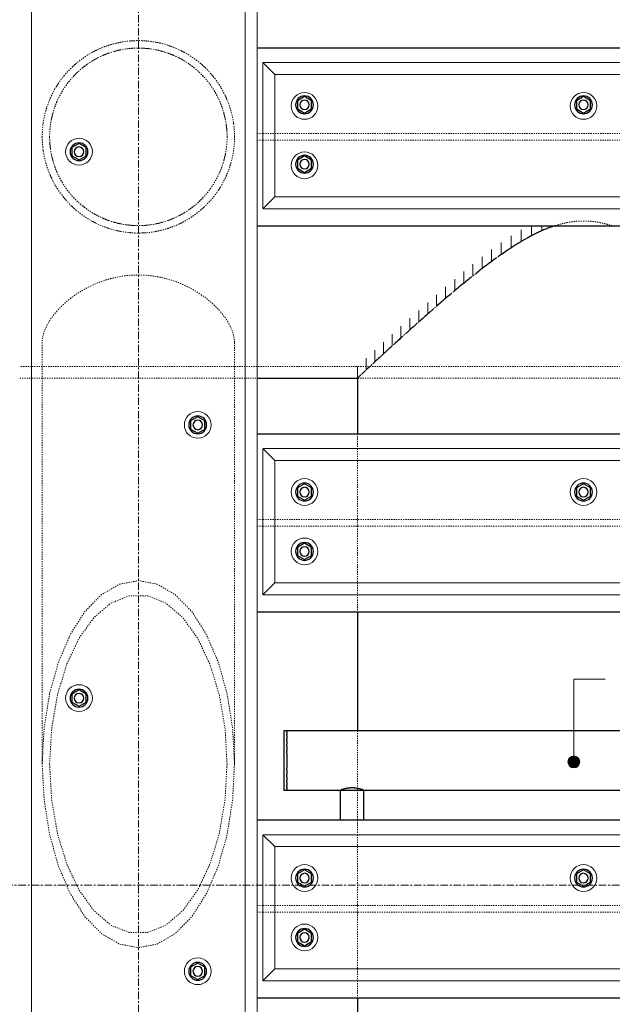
# Model space of a CAD drawing. Header units: millimetres. Extents: x -253989 to -201512, y -82117 to 103114.
# Tile 39 of 67: x -230395 to -229396, y -201 to 1457. Entities that reach past the tile are written whole.
import ezdxf

# ---------------------------------------------------------------- set-up
doc = ezdxf.new("R2010")
doc.units = ezdxf.units.MM
doc.linetypes.add('Grid Line', pattern=[22.225, 12.7, -3.175, 3.175, -3.175])
doc.linetypes.add('XX-HIDDEN', pattern=[4, 2, -2])
for name, color, linetype, lineweight in [('N-CO-BC-BETONVORM-G', 50, 'Continuous', 25), ('N-CO-BC-BETONVORM-G-1', 50, 'XX-HIDDEN', 18), ('N-CO-BC-BETONVORM-GN', 10, 'XX-HIDDEN', 18), ('N-CO-KC-KUNSTSTOFVORM-G', 7, 'Continuous', 13), ('N-CO-SC-STAALVORM-G', 10, 'Continuous', 25), ('X-XX-AL-CONSTRUCTIELIJN-G-1', 7, 'Grid Line', 18), ('X-XX-AL-T25-1', 7, 'Continuous', 13), ('X-XX-AL-VERWIJZING-G-1', 7, 'Grid Line', 18), ('X_XX_AL_DETAIL1_G', 7, 'Continuous', 13)]:
    doc.layers.add(name, color=color, linetype=linetype, lineweight=lineweight)

# ---------------------------------------------------------------- blocks, each defined once
blk = doc.blocks.new('GM_Hakorit_3820 - GM_Hakorit_3820-3712024-Section 12')
at = {"layer": 'N-CO-KC-KUNSTSTOFVORM-G'}
for p, q in [((250972.7, -1134.9), (250972.7, 2684.9)), ((250592.7, -1115), (250592.7, 2665)), ((250952.7, -1115), (250952.7, 2665))]:
    blk.add_line(p, q, dxfattribs=at)
for centre, start, end in [((250672.7, 1235), 90, 270), ((250672.7, 1235), 270, 90), ((250872.7, 775), 90, 270), ((250872.7, 775), 270, 90), ((250672.7, 315), 90, 270), ((250672.7, 315), 270, 90), ((250872.7, -145), 90, 270), ((250872.7, -145), 270, 90)]:
    blk.add_arc(centre, 22.5, start, end, dxfattribs=at)
blk = doc.blocks.new('GM_Hakorit_1240 - GM_Hakorit_1240-3712025-Section 12')
at = {"layer": 'N-CO-KC-KUNSTSTOFVORM-G'}
for p, q in [((250982.7, 2685), (251002.7, 2665)), ((250982.7, 2439.1), (250982.7, 2684.9)), ((252062.7, 2685), (250982.8, 2685)), ((252042.7, 2665), (252062.7, 2685)), ((252062.7, 2684.9), (252062.7, 2439.1)), ((252042.7, 2665), (251002.7, 2665)), ((251002.7, 2665), (251002.7, 2459)), ((252042.7, 2459), (252042.7, 2665)), ((251002.7, 2459), (250982.7, 2439)), ((252042.7, 2459), (251002.7, 2459)), ((252062.7, 2439), (252042.7, 2459)), ((252062.7, 2439), (250982.8, 2439))]:
    blk.add_line(p, q, dxfattribs=at)
for centre, start, end in [((251052.7, 2612), 0, 180), ((251522.7, 2612), 0, 180), ((251992.7, 2612), 360, 180), ((251052.7, 2612), 180, 0), ((251522.7, 2612), 180, 0), ((251992.7, 2612), 180, 360), ((251052.7, 2512), 0, 180), ((251992.7, 2512), 0, 180), ((251052.7, 2512), 180, 0), ((251992.7, 2512), 180, 0)]:
    blk.add_arc(centre, 22.5, start, end, dxfattribs=at)
blk = doc.blocks.new('GM_Bouten_Moeren_Zeskant - M16-3610774-Section 12')
at = {"layer": 'N-CO-SC-STAALVORM-G'}
for p, q in [((243192.7, 2625.8), (243180.7, 2618.8)), ((243204.7, 2618.8), (243192.7, 2625.8)), ((243180.7, 2618.8), (243180.7, 2605)), ((243180.7, 2605), (243192.7, 2598.1)), ((243192.7, 2598.1), (243204.7, 2605)), ((243204.7, 2605), (243204.7, 2618.8))]:
    blk.add_line(p, q, dxfattribs=at)
for radius, start, end in [(15, 0, 180), (8, 0, 180), (15, 180, 0), (8, 180, 0)]:
    blk.add_arc((243192.7, 2611.9), radius, start, end, dxfattribs=at)
blk = doc.blocks.new('GM_Haalbuis_1000 - GM_Haalbuis_1000-3602095-Section 12')
at = {"layer": 'N-CO-SC-STAALVORM-G'}
for p, q in [((251022.7, 260), (251017.7, 260)), ((251017.7, 260), (251017.7, 210)), ((251022.7, 260), (251022.7, 258.5)), ((252022.7, 260), (251022.7, 260)), ((251022.7, 257.4), (251022.7, 258.3)), ((251022.7, 257.4), (251022.7, 254.2)), ((251022.7, 251.8), (251022.7, 254.2)), ((251022.7, 251.8), (251022.7, 247.1)), ((252027.7, 260), (252022.7, 260)), ((252022.7, 258.5), (252022.7, 260)), ((252022.7, 258.3), (252022.7, 257.4)), ((252022.7, 254.2), (252022.7, 257.4)), ((252022.7, 254.2), (252022.7, 251.8)), ((252022.7, 247.1), (252022.7, 251.8)), ((252027.7, 210), (252027.7, 260)), ((251022.7, 243.7), (251022.7, 247.1)), ((251022.7, 243.7), (251022.7, 237.6)), ((251022.7, 233.6), (251022.7, 237.6)), ((251022.7, 233.6), (251022.7, 226)), ((252022.7, 247.1), (252022.7, 243.7)), ((252022.7, 237.6), (252022.7, 243.7)), ((252022.7, 237.6), (252022.7, 233.6)), ((252022.7, 226), (252022.7, 233.6)), ((251022.7, 222.2), (251022.7, 226)), ((251022.7, 222.2), (251022.7, 210)), ((252022.7, 226), (252022.7, 222.2)), ((252022.7, 210), (252022.7, 222.2)), ((251017.7, 210), (251017.7, 160)), ((251022.7, 210), (251022.7, 197.9)), ((252022.7, 197.9), (252022.7, 210)), ((252027.7, 160), (252027.7, 210)), ((251022.7, 193.7), (251022.7, 197.9)), ((251022.7, 193.7), (251022.7, 186.5)), ((251022.7, 182.5), (251022.7, 186.5)), ((251022.7, 182.5), (251022.7, 176.4)), ((252022.7, 197.9), (252022.7, 193.7)), ((252022.7, 186.5), (252022.7, 193.7)), ((252022.7, 186.5), (252022.7, 182.5)), ((252022.7, 176.4), (252022.7, 182.5)), ((251022.7, 173), (251022.7, 176.4)), ((251022.7, 173), (251022.7, 168.3)), ((251022.7, 165.9), (251022.7, 168.3)), ((251022.7, 165.9), (251022.7, 162.7)), ((252022.7, 176.4), (252022.7, 173)), ((252022.7, 168.3), (252022.7, 173)), ((252022.7, 168.3), (252022.7, 165.9)), ((252022.7, 162.7), (252022.7, 165.9)), ((251017.7, 160), (251022.7, 160)), ((251022.7, 161.8), (251022.7, 162.7)), ((251022.7, 161.6), (251022.7, 160)), ((251022.7, 160), (252022.7, 160)), ((251112.7, 160), (251112.7, 110)), ((251152.7, 110), (251152.7, 160)), ((251892.7, 160), (251892.7, 110)), ((251932.7, 110), (251932.7, 160)), ((252022.7, 162.7), (252022.7, 161.8)), ((252022.7, 160), (252022.7, 161.6)), ((252022.7, 160), (252027.7, 160))]:
    blk.add_line(p, q, dxfattribs=at)
for points, knots in [([(251112.8, 160.1), (251112.8, 160.1), (251113, 160.2), (251113.4, 160.3), (251113.9, 160.5), (251114.6, 160.8), (251115.4, 161.1), (251116.2, 161.3), (251116.9, 161.6), (251117.2, 161.7), (251117.4, 161.7)], [-0.9884455, -0.9884455, -0.9884455, -0.9884455, -0.9444444, -0.9166667, -0.8888889, -0.8611111, -0.8333333, -0.8055556, -0.7916667, -0.7777778, -0.7777778, -0.7777778, -0.7777778]), ([(251117.4, 161.7), (251117.6, 161.8), (251118, 161.9), (251118.8, 162.1), (251119.9, 162.5), (251121, 162.8), (251122, 163), (251122.7, 163.1), (251123.5, 163.3), (251124.5, 163.5), (251125.8, 163.7), (251127.5, 163.9), (251129.2, 164.1), (251131, 164.2), (251132.7, 164.2), (251134.5, 164.2), (251136.3, 164.1), (251138, 163.9), (251139.6, 163.7), (251141, 163.5), (251142, 163.3), (251142.8, 163.1), (251143.5, 163), (251144.5, 162.8), (251145.6, 162.5), (251146.7, 162.1), (251147.5, 161.9), (251147.9, 161.8), (251148, 161.7)], [-0.7777778, -0.7777778, -0.7777778, -0.7777778, -0.7638889, -0.75, -0.7222222, -0.6944444, -0.6805556, -0.6666667, -0.6527778, -0.6388889, -0.6111111, -0.5833333, -0.5555556, -0.5277778, -0.5, -0.4722222, -0.4444444, -0.4166667, -0.3888889, -0.3611111, -0.3472222, -0.3333333, -0.3194444, -0.3055556, -0.2777778, -0.25, -0.2361111, -0.2222222, -0.2222222, -0.2222222, -0.2222222]), ([(251148, 161.7), (251148.2, 161.7), (251148.6, 161.6), (251149.3, 161.3), (251150.1, 161.1), (251150.9, 160.8), (251151.5, 160.5), (251152.1, 160.3), (251152.5, 160.2), (251152.7, 160.1), (251152.7, 160.1)], [-0.2222222, -0.2222222, -0.2222222, -0.2222222, -0.2083333, -0.1944444, -0.1666667, -0.1388889, -0.1111111, -0.0833333, -0.0555556, -0.0115495, -0.0115495, -0.0115495, -0.0115495]), ([(251892.8, 160.1), (251892.8, 160.1), (251893, 160.2), (251893.4, 160.3), (251893.9, 160.5), (251894.6, 160.8), (251895.4, 161.1), (251896.2, 161.3), (251896.9, 161.6), (251897.2, 161.7), (251897.4, 161.7)], [-0.9884455, -0.9884455, -0.9884455, -0.9884455, -0.9444444, -0.9166667, -0.8888889, -0.8611111, -0.8333333, -0.8055556, -0.7916667, -0.7777778, -0.7777778, -0.7777778, -0.7777778]), ([(251897.4, 161.7), (251897.6, 161.8), (251898, 161.9), (251898.8, 162.1), (251899.9, 162.5), (251901, 162.8), (251902, 163), (251902.7, 163.1), (251903.5, 163.3), (251904.5, 163.5), (251905.8, 163.7), (251907.5, 163.9), (251909.2, 164.1), (251911, 164.2), (251912.7, 164.2), (251914.5, 164.2), (251916.3, 164.1), (251918, 163.9), (251919.6, 163.7), (251921, 163.5), (251922, 163.3), (251922.8, 163.1), (251923.5, 163), (251924.5, 162.8), (251925.6, 162.5), (251926.7, 162.1), (251927.5, 161.9), (251927.9, 161.8), (251928, 161.7)], [-0.7777778, -0.7777778, -0.7777778, -0.7777778, -0.7638889, -0.75, -0.7222222, -0.6944444, -0.6805556, -0.6666667, -0.6527778, -0.6388889, -0.6111111, -0.5833333, -0.5555556, -0.5277778, -0.5, -0.4722222, -0.4444444, -0.4166667, -0.3888889, -0.3611111, -0.3472222, -0.3333333, -0.3194444, -0.3055556, -0.2777778, -0.25, -0.2361111, -0.2222222, -0.2222222, -0.2222222, -0.2222222]), ([(251928, 161.7), (251928.2, 161.7), (251928.6, 161.6), (251929.3, 161.3), (251930.1, 161.1), (251930.9, 160.8), (251931.5, 160.5), (251932.1, 160.3), (251932.5, 160.2), (251932.7, 160.1), (251932.7, 160.1)], [-0.2222222, -0.2222222, -0.2222222, -0.2222222, -0.2083333, -0.1944444, -0.1666667, -0.1388889, -0.1111111, -0.0833333, -0.0555556, -0.0115495, -0.0115495, -0.0115495, -0.0115495])]:
    blk.add_open_spline(points, degree=3, knots=knots, dxfattribs=at)
blk = doc.blocks.new('NLI_Balk_Buis - ø813_20-3672000-Section 12')
at = {"layer": 'N-CO-BC-BETONVORM-GN'}
for p, q in [((250592.7, 873.5), (250572.8, 873.5)), ((250610.8, 873.5), (250592.8, 873.5)), ((250934.7, 873.5), (250610.8, 873.5)), ((250952.7, 873.5), (250934.7, 873.5)), ((250972.7, 873.5), (250952.8, 873.5)), ((252072.7, 873.5), (250972.7, 873.5)), ((250572.8, 853.5), (250592.7, 853.5)), ((250592.8, 853.5), (250610.8, 853.5)), ((250610.8, 853.5), (250934.7, 853.5)), ((250934.7, 853.5), (250952.7, 853.5)), ((250952.8, 853.5), (250972.7, 853.5)), ((251142.6, 853.5), (251902.9, 853.5))]:
    blk.add_line(p, q, dxfattribs=at)
at = {"layer": 'N-CO-SC-STAALVORM-G'}
blk.add_line((250972.7, 853.5), (251142.5, 853.5), dxfattribs=at)
blk = doc.blocks.new('NLI_Balk_H - HEB300-V6-Section 12')
at = {"layer": 'N-CO-BC-BETONVORM-GN'}
for p, q in [((250972.7, 1915.5), (250982.7, 1915.5)), ((250982.8, 1915.5), (251002.7, 1915.5)), ((251002.8, 1915.5), (252042.7, 1915.5)), ((252042.8, 1915.5), (252062.7, 1915.5)), ((252062.7, 1915.5), (252072.7, 1915.5)), ((250972.7, 1904.5), (250982.7, 1904.5)), ((250982.8, 1904.5), (251002.7, 1904.5)), ((251002.8, 1904.5), (252042.7, 1904.5)), ((252042.8, 1904.5), (252062.7, 1904.5)), ((252062.7, 1904.5), (252072.7, 1904.5))]:
    blk.add_line(p, q, dxfattribs=at)

msp = doc.modelspace()

# ---------------------------------------------------------------- hatches: boundary and pattern name
at = {"layer": 'X-XX-AL-T25-1'}
h = msp.add_hatch(color=256, dxfattribs=at)
edge = h.paths.add_edge_path(flags=0)
edge.add_arc((-229461.2, 207.5), 10, 0, 360)

# ---------------------------------------------------------------- linework, layer by layer
at = {"layer": 'N-CO-BC-BETONVORM-GN'}
for p, q in [((-230357, 913.8), (-230357, 203.7)), ((-230033.1, 203.7), (-230033.1, 913.8)), ((-229826, 760), (-229826, 735)), ((-229826, 735), (-229826, 715)), ((-229826, 715), (-229826, 615.5)), ((-229826, 615.5), (-229826, 604.5)), ((-229826, 604.5), (-229826, 509)), ((-229826, 509), (-229826, 489)), ((-229826, 489), (-229826, 460)), ((-229826, 260), (-229826, 163.3)), ((-229826, 163.2), (-229826, 160.1)), ((-229826, 160), (-229826, 110)), ((-229826, 110), (-229826, 85)), ((-229826, 85), (-229826, 65)), ((-229826, 65), (-229826, -34.5)), ((-229826, -34.5), (-229826, -45.5)), ((-229826, -45.5), (-229826, -141)), ((-229826, -141), (-229826, -161)), ((-229826, -161), (-229826, -190))]:
    msp.add_line(p, q, dxfattribs=at)
at = {"layer": 'N-CO-BC-BETONVORM-GN', "flags": 128}
for points in [[(-230357, 205.4), (-230353.8, 264), (-230344.6, 322), (-230329.7, 375.4), (-230309.5, 422.3), (-230285, 460.7), (-230257, 489.2), (-230226.6, 506.8), (-230195, 512.8), (-230163.4, 506.8), (-230133, 489.2), (-230105, 460.7), (-230080.5, 422.3), (-230060.3, 375.4), (-230045.4, 322), (-230036.2, 264), (-230033.1, 205.4)], [(-230045.6, 203.7), (-230048.8, 263), (-230058.5, 319.7), (-230074.1, 371.4), (-230095, 415.7), (-230120.3, 450.7), (-230148.8, 475), (-230179.4, 487.3), (-230210.6, 487.3), (-230241.2, 475), (-230269.7, 450.7), (-230295, 415.7), (-230315.9, 371.4), (-230331.5, 319.7), (-230341.2, 263), (-230344.5, 203.7)], [(-230033.1, 203.7), (-230036.2, 143.5), (-230045.4, 85.5), (-230060.3, 32.1), (-230080.5, -14.8), (-230105, -53.2), (-230133, -81.7), (-230163.4, -99.3), (-230195, -105.3), (-230226.6, -99.3), (-230257, -81.7), (-230285, -53.2), (-230309.5, -14.8), (-230329.7, 32.1), (-230344.6, 85.5), (-230353.8, 143.5), (-230357, 203.7)], [(-230344.5, 203.7), (-230341.2, 144.5), (-230331.5, 87.8), (-230315.9, 36.1), (-230295, -8.2), (-230269.7, -43.2), (-230241.2, -67.5), (-230210.6, -79.8), (-230179.4, -79.8), (-230148.8, -67.5), (-230120.3, -43.2), (-230095, -8.2), (-230074.1, 36.1), (-230058.5, 87.8), (-230048.8, 144.5), (-230045.6, 203.7)]]:
    msp.add_lwpolyline(points, dxfattribs=at)
at = {"layer": 'N-CO-BC-BETONVORM-GN'}
for radius, start, end in [(162, 0, 180), (149.5, 360, 180), (162, 180, 0), (149.5, 180, 360)]:
    msp.add_arc((-230195, 1260), radius, start, end, dxfattribs=at)
for points, knots in [([(-230244.6, 1414.2), (-230246.3, 1413.6), (-230249, 1412.7), (-230251.7, 1411.7), (-230252.7, 1411.3)], [0.59832362, 0.59832362, 0.59832362, 0.59832362, 0.60869565, 0.61507031, 0.61507031, 0.61507031, 0.61507031]), ([(-230223.4, 1419.4), (-230225, 1419.1), (-230227.8, 1418.6), (-230230.6, 1418), (-230231.8, 1417.7)], [0.55559356, 0.55559356, 0.55559356, 0.55559356, 0.56521739, 0.57236807, 0.57236807, 0.57236807, 0.57236807]), ([(-230201.6, 1421.8), (-230203.2, 1421.8), (-230206, 1421.6), (-230208.9, 1421.4), (-230210.3, 1421.2)], [0.51292729, 0.51292729, 0.51292729, 0.51292729, 0.52173913, 0.5297141, 0.5297141, 0.5297141, 0.5297141]), ([(-230179.7, 1421.2), (-230181.1, 1421.4), (-230184, 1421.6), (-230186.8, 1421.8), (-230188.4, 1421.8)], [0.47028754, 0.47028754, 0.47028754, 0.47028754, 0.47826087, 0.48707408, 0.48707408, 0.48707408, 0.48707408]), ([(-230158.2, 1417.7), (-230159.4, 1418), (-230162.2, 1418.6), (-230165, 1419.1), (-230166.6, 1419.4)], [0.42763399, 0.42763399, 0.42763399, 0.42763399, 0.43478261, 0.44440764, 0.44440764, 0.44440764, 0.44440764]), ([(-230137.3, 1411.3), (-230138.4, 1411.7), (-230141, 1412.7), (-230143.7, 1413.6), (-230145.4, 1414.2)], [0.3849323, 0.3849323, 0.3849323, 0.3849323, 0.39130435, 0.40167742, 0.40167742, 0.40167742, 0.40167742]), ([(-230283.8, 1395.5), (-230285.4, 1394.4), (-230287.7, 1392.8), (-230289.9, 1391.2), (-230290.6, 1390.7)], [0.68410281, 0.68410281, 0.68410281, 0.68410281, 0.69565217, 0.70066056, 0.70066056, 0.70066056, 0.70066056]), ([(-230264.8, 1406.1), (-230266.5, 1405.3), (-230269, 1404.1), (-230271.5, 1402.7), (-230272.4, 1402.3)], [0.64115004, 0.64115004, 0.64115004, 0.64115004, 0.65217391, 0.65783732, 0.65783732, 0.65783732, 0.65783732]), ([(-230117.6, 1402.3), (-230118.5, 1402.7), (-230121, 1404.1), (-230123.5, 1405.3), (-230125.2, 1406.1)], [0.3421659, 0.3421659, 0.3421659, 0.3421659, 0.34782609, 0.3588509, 0.3588509, 0.3588509, 0.3588509]), ([(-230099.4, 1390.7), (-230100.1, 1391.2), (-230102.3, 1392.8), (-230104.6, 1394.4), (-230106.2, 1395.5)], [0.2993433, 0.2993433, 0.2993433, 0.2993433, 0.30434783, 0.31589796, 0.31589796, 0.31589796, 0.31589796]), ([(-230301.1, 1382.4), (-230302.6, 1381.1), (-230304.6, 1379.2), (-230306.6, 1377.3), (-230307.1, 1376.8)], [0.72721393, 0.72721393, 0.72721393, 0.72721393, 0.73913043, 0.74350867, 0.74350867, 0.74350867, 0.74350867]), ([(-230082.9, 1376.8), (-230083.4, 1377.3), (-230085.4, 1379.2), (-230087.4, 1381.1), (-230088.9, 1382.4)], [0.25649577, 0.25649577, 0.25649577, 0.25649577, 0.26086957, 0.27278644, 0.27278644, 0.27278644, 0.27278644]), ([(-230316.6, 1367), (-230317.9, 1365.5), (-230319.6, 1363.5), (-230321.3, 1361.4), (-230321.7, 1360.9)], [0.7705288, 0.7705288, 0.7705288, 0.7705288, 0.7826087, 0.78633805, 0.78633805, 0.78633805, 0.78633805]), ([(-230068.3, 1360.9), (-230068.7, 1361.4), (-230070.4, 1363.5), (-230072.1, 1365.5), (-230073.4, 1367)], [0.2136666, 0.2136666, 0.2136666, 0.2136666, 0.2173913, 0.22947093, 0.22947093, 0.22947093, 0.22947093]), ([(-230329.9, 1349.6), (-230331, 1347.9), (-230332.4, 1345.8), (-230333.7, 1343.6), (-230334, 1343.2)], [0.81413905, 0.81413905, 0.81413905, 0.81413905, 0.82608696, 0.82910655, 0.82910655, 0.82910655, 0.82910655]), ([(-230056, 1343.2), (-230056.3, 1343.6), (-230057.6, 1345.8), (-230059, 1347.9), (-230060.1, 1349.6)], [0.17089766, 0.17089766, 0.17089766, 0.17089766, 0.17391304, 0.18586051, 0.18586051, 0.18586051, 0.18586051]), ([(-230341, 1330.2), (-230341.8, 1328.4), (-230342.8, 1326.3), (-230343.7, 1324.2), (-230343.8, 1323.9)], [0.85827135, 0.85827135, 0.85827135, 0.85827135, 0.86956522, 0.87178494, 0.87178494, 0.87178494, 0.87178494]), ([(-230046.2, 1323.9), (-230046.3, 1324.2), (-230047.2, 1326.3), (-230048.2, 1328.4), (-230049, 1330.1)], [0.12821846, 0.12821846, 0.12821846, 0.12821846, 0.13043478, 0.14172717, 0.14172717, 0.14172717, 0.14172717]), ([(-230039, 1303.4), (-230039, 1303.6), (-230039.5, 1305.4), (-230040.1, 1307.2), (-230040.5, 1308.7)], [0.0856395, 0.0856395, 0.0856395, 0.0856395, 0.08695652, 0.09642021, 0.09642021, 0.09642021, 0.09642021]), ([(-230351, 1216.6), (-230351, 1216.4), (-230350.5, 1214.6), (-230349.9, 1212.8), (-230349.5, 1211.3)], [0.08563682, 0.08563682, 0.08563682, 0.08563682, 0.08695652, 0.09642594, 0.09642594, 0.09642594, 0.09642594]), ([(-230343.8, 1196.1), (-230343.7, 1195.8), (-230342.8, 1193.7), (-230341.8, 1191.6), (-230341, 1189.8)], [0.12821506, 0.12821506, 0.12821506, 0.12821506, 0.13043478, 0.14172865, 0.14172865, 0.14172865, 0.14172865]), ([(-230049, 1189.9), (-230048.2, 1191.6), (-230047.2, 1193.7), (-230046.3, 1195.8), (-230046.2, 1196.1)], [0.85827283, 0.85827283, 0.85827283, 0.85827283, 0.86956522, 0.87178154, 0.87178154, 0.87178154, 0.87178154]), ([(-230334, 1176.8), (-230333.7, 1176.4), (-230332.4, 1174.2), (-230331, 1172.1), (-230329.9, 1170.4)], [0.17089345, 0.17089345, 0.17089345, 0.17089345, 0.17391304, 0.18586095, 0.18586095, 0.18586095, 0.18586095]), ([(-230060.1, 1170.4), (-230059, 1172.1), (-230057.6, 1174.2), (-230056.3, 1176.4), (-230056, 1176.8)], [0.81413949, 0.81413949, 0.81413949, 0.81413949, 0.82608696, 0.82910234, 0.82910234, 0.82910234, 0.82910234]), ([(-230321.7, 1159.1), (-230321.3, 1158.6), (-230319.6, 1156.5), (-230317.9, 1154.5), (-230316.6, 1153)], [0.21366195, 0.21366195, 0.21366195, 0.21366195, 0.2173913, 0.2294712, 0.2294712, 0.2294712, 0.2294712]), ([(-230073.4, 1153), (-230072.1, 1154.5), (-230070.4, 1156.5), (-230068.7, 1158.6), (-230068.3, 1159.1)], [0.77052907, 0.77052907, 0.77052907, 0.77052907, 0.7826087, 0.7863334, 0.7863334, 0.7863334, 0.7863334]), ([(-230307.1, 1143.2), (-230306.6, 1142.7), (-230304.6, 1140.8), (-230302.6, 1138.9), (-230301.1, 1137.6)], [0.25649133, 0.25649133, 0.25649133, 0.25649133, 0.26086957, 0.27278607, 0.27278607, 0.27278607, 0.27278607]), ([(-230290.6, 1129.3), (-230289.9, 1128.8), (-230287.7, 1127.2), (-230285.4, 1125.6), (-230283.8, 1124.5)], [0.29933944, 0.29933944, 0.29933944, 0.29933944, 0.30434783, 0.31589719, 0.31589719, 0.31589719, 0.31589719]), ([(-230106.2, 1124.5), (-230104.6, 1125.6), (-230102.3, 1127.2), (-230100.1, 1128.8), (-230099.4, 1129.3)], [0.68410204, 0.68410204, 0.68410204, 0.68410204, 0.69565217, 0.7006567, 0.7006567, 0.7006567, 0.7006567]), ([(-230088.9, 1137.6), (-230087.4, 1138.9), (-230085.4, 1140.8), (-230083.4, 1142.7), (-230082.9, 1143.2)], [0.72721356, 0.72721356, 0.72721356, 0.72721356, 0.73913043, 0.74350423, 0.74350423, 0.74350423, 0.74350423]), ([(-230272.4, 1117.7), (-230271.5, 1117.3), (-230269, 1115.9), (-230266.5, 1114.7), (-230264.8, 1113.9)], [0.34216268, 0.34216268, 0.34216268, 0.34216268, 0.34782609, 0.35884996, 0.35884996, 0.35884996, 0.35884996]), ([(-230125.2, 1113.9), (-230123.5, 1114.7), (-230121, 1115.9), (-230118.5, 1117.3), (-230117.6, 1117.7)], [0.6411491, 0.6411491, 0.6411491, 0.6411491, 0.65217391, 0.6578341, 0.6578341, 0.6578341, 0.6578341]), ([(-229396.5, 1110.2), (-229397.5, 1110.6), (-229400.9, 1111.6), (-229406.8, 1113.2), (-229414.3, 1115), (-229421.9, 1116.5), (-229429.5, 1117.5), (-229437.2, 1118.1), (-229445, 1118.3), (-229452.8, 1118.1), (-229460.5, 1117.5), (-229468.1, 1116.5), (-229475.7, 1115), (-229483.2, 1113.2), (-229489.1, 1111.6), (-229492.5, 1110.6), (-229493.5, 1110.2)], [0.46282614, 0.46282614, 0.46282614, 0.46282614, 0.46511628, 0.47093023, 0.47674419, 0.48255814, 0.48837209, 0.49418605, 0.5, 0.50581395, 0.51162791, 0.51744186, 0.52325581, 0.52906977, 0.53488372, 0.53716961, 0.53716961, 0.53716961, 0.53716961]), ([(-230252.7, 1108.7), (-230251.7, 1108.3), (-230249, 1107.3), (-230246.3, 1106.4), (-230244.6, 1105.8)], [0.38492969, 0.38492969, 0.38492969, 0.38492969, 0.39130435, 0.40167638, 0.40167638, 0.40167638, 0.40167638]), ([(-230231.8, 1102.3), (-230230.6, 1102), (-230227.8, 1101.4), (-230225, 1100.9), (-230223.4, 1100.6)], [0.42763193, 0.42763193, 0.42763193, 0.42763193, 0.43478261, 0.44440644, 0.44440644, 0.44440644, 0.44440644]), ([(-230210.3, 1098.8), (-230208.9, 1098.6), (-230206, 1098.4), (-230203.2, 1098.2), (-230201.6, 1098.2)], [0.4702859, 0.4702859, 0.4702859, 0.4702859, 0.47826087, 0.48707271, 0.48707271, 0.48707271, 0.48707271]), ([(-230188.4, 1098.2), (-230186.8, 1098.2), (-230184, 1098.4), (-230181.1, 1098.6), (-230179.7, 1098.8)], [0.51292592, 0.51292592, 0.51292592, 0.51292592, 0.52173913, 0.52971246, 0.52971246, 0.52971246, 0.52971246]), ([(-230166.6, 1100.6), (-230165, 1100.9), (-230162.2, 1101.4), (-230159.4, 1102), (-230158.2, 1102.3)], [0.55559236, 0.55559236, 0.55559236, 0.55559236, 0.56521739, 0.57236601, 0.57236601, 0.57236601, 0.57236601]), ([(-230145.4, 1105.8), (-230143.7, 1106.4), (-230141, 1107.3), (-230138.4, 1108.3), (-230137.3, 1108.7)], [0.59832258, 0.59832258, 0.59832258, 0.59832258, 0.60869565, 0.6150677, 0.6150677, 0.6150677, 0.6150677]), ([(-230033.1, 913.8), (-230033.1, 921.6), (-230036.2, 934.4), (-230046.2, 952.3), (-230056.4, 965.7), (-230069.1, 978.7), (-230084.1, 991), (-230101.1, 1002.1), (-230119.9, 1011.7), (-230140.2, 1019.4), (-230161.6, 1024.7), (-230183.8, 1027.5), (-230206.2, 1027.5), (-230228.4, 1024.7), (-230249.8, 1019.4), (-230270.1, 1011.7), (-230288.9, 1002.1), (-230305.9, 991), (-230320.9, 978.7), (-230333.6, 965.7), (-230345.5, 950), (-230354.6, 932.2), (-230357, 919.7), (-230357, 913.8)], [0, 0, 0, 0, 0.086957, 0.130435, 0.173913, 0.217391, 0.26087, 0.304348, 0.347826, 0.391304, 0.434783, 0.478261, 0.521739, 0.565217, 0.608696, 0.652174, 0.695652, 0.73913, 0.782609, 0.826087, 0.869565, 0.934783, 1, 1, 1, 1])]:
    msp.add_open_spline(points, degree=3, knots=knots, dxfattribs=at)
for points in [[(-230215.1, 1408.1), (-230211, 1408.7), (-230206.8, 1409), (-230202.6, 1409.3)], [(-230187.4, 1409.3), (-230183.2, 1409), (-230179, 1408.7), (-230174.9, 1408.1)], [(-230272.6, 1387.7), (-230269.7, 1389.5), (-230266.8, 1391.1), (-230263.9, 1392.6)], [(-230254.5, 1397.1), (-230251.4, 1398.5), (-230248.2, 1399.7), (-230245, 1400.9)], [(-230235.2, 1403.9), (-230231.8, 1404.9), (-230228.3, 1405.7), (-230224.8, 1406.4)], [(-230165.2, 1406.4), (-230161.7, 1405.7), (-230158.2, 1404.9), (-230154.8, 1403.9)], [(-230145.1, 1400.9), (-230141.8, 1399.7), (-230138.6, 1398.5), (-230135.5, 1397.1)], [(-230126.2, 1392.6), (-230123.2, 1391.1), (-230120.3, 1389.5), (-230117.4, 1387.7)], [(-230289.2, 1376), (-230286.7, 1378.1), (-230284, 1380.1), (-230281.3, 1382)], [(-230108.7, 1382), (-230106, 1380.1), (-230103.3, 1378.1), (-230100.8, 1376)], [(-230304.1, 1362.1), (-230301.9, 1364.5), (-230299.5, 1366.9), (-230297.1, 1369.1)], [(-230092.9, 1369.1), (-230090.5, 1366.9), (-230088.2, 1364.5), (-230085.9, 1362.1)], [(-230317, 1346.3), (-230315.1, 1349), (-230313.1, 1351.7), (-230311, 1354.3)], [(-230079, 1354.3), (-230076.9, 1351.7), (-230074.9, 1349), (-230073, 1346.3)], [(-230327.6, 1328.9), (-230326.1, 1331.8), (-230324.5, 1334.8), (-230322.7, 1337.6)], [(-230067.3, 1337.6), (-230065.6, 1334.8), (-230063.9, 1331.8), (-230062.4, 1328.9)], [(-230335.9, 1309.9), (-230334.7, 1313.2), (-230333.5, 1316.4), (-230332.1, 1319.5)], [(-230057.9, 1319.5), (-230056.5, 1316.4), (-230055.3, 1313.2), (-230054.1, 1309.9)], [(-230349.5, 1308.7), (-230350, 1307), (-230350.5, 1305.2), (-230351, 1303.4)], [(-230341.4, 1289.8), (-230340.7, 1293.3), (-230339.9, 1296.8), (-230338.9, 1300.2)], [(-230051.1, 1300.2), (-230050.1, 1296.8), (-230049.3, 1293.3), (-230048.6, 1289.8)], [(-230355.1, 1284.3), (-230355.2, 1283.6), (-230355.3, 1282.9), (-230355.4, 1282.1)], [(-230344.3, 1267.6), (-230344, 1271.8), (-230343.7, 1276), (-230343.1, 1280.1)], [(-230046.9, 1280.1), (-230046.3, 1276), (-230046, 1271.8), (-230045.7, 1267.6)], [(-230034.6, 1282.1), (-230034.7, 1282.8), (-230034.8, 1283.6), (-230034.9, 1284.3)], [(-230343.1, 1239.9), (-230343.7, 1244), (-230344, 1248.2), (-230344.3, 1252.4)], [(-230045.7, 1252.4), (-230046, 1248.2), (-230046.4, 1244), (-230046.9, 1239.9)], [(-230355.4, 1237.9), (-230355.3, 1237.1), (-230355.2, 1236.4), (-230355.1, 1235.7)], [(-230338.9, 1219.8), (-230339.9, 1223.2), (-230340.7, 1226.7), (-230341.5, 1230.2)], [(-230048.6, 1230.2), (-230049.3, 1226.7), (-230050.1, 1223.2), (-230051.1, 1219.8)], [(-230034.9, 1235.7), (-230034.8, 1236.4), (-230034.7, 1237.2), (-230034.6, 1237.9)], [(-230040.6, 1211.3), (-230040, 1213.1), (-230039.5, 1214.8), (-230039, 1216.6)], [(-230332.1, 1200.5), (-230333.5, 1203.6), (-230334.7, 1206.8), (-230335.9, 1210.1)], [(-230054.1, 1210.1), (-230055.3, 1206.8), (-230056.5, 1203.6), (-230057.9, 1200.5)], [(-230322.7, 1182.4), (-230324.5, 1185.2), (-230326.1, 1188.2), (-230327.6, 1191.1)], [(-230062.4, 1191.1), (-230063.9, 1188.2), (-230065.6, 1185.2), (-230067.3, 1182.4)], [(-230311, 1165.7), (-230313.1, 1168.3), (-230315.1, 1171), (-230317, 1173.7)], [(-230073, 1173.7), (-230074.9, 1171), (-230076.9, 1168.3), (-230079, 1165.7)], [(-230297.1, 1150.9), (-230299.5, 1153.1), (-230301.9, 1155.5), (-230304.1, 1157.9)], [(-230281.3, 1138), (-230284, 1139.9), (-230286.7, 1141.9), (-230289.2, 1144)], [(-230100.8, 1144), (-230103.3, 1141.9), (-230106, 1139.9), (-230108.7, 1138)], [(-230085.9, 1157.9), (-230088.2, 1155.5), (-230090.5, 1153.1), (-230092.9, 1150.9)], [(-230263.9, 1127.4), (-230266.8, 1128.9), (-230269.7, 1130.5), (-230272.6, 1132.3)], [(-230117.4, 1132.3), (-230120.3, 1130.5), (-230123.2, 1128.9), (-230126.2, 1127.4)], [(-230245, 1119.1), (-230248.2, 1120.3), (-230251.4, 1121.5), (-230254.5, 1122.9)], [(-230224.8, 1113.6), (-230228.3, 1114.3), (-230231.8, 1115.1), (-230235.2, 1116.1)], [(-230202.6, 1110.7), (-230206.8, 1111), (-230211, 1111.3), (-230215.1, 1111.9)], [(-230174.9, 1111.9), (-230179, 1111.3), (-230183.2, 1111), (-230187.4, 1110.7)], [(-230154.8, 1116.1), (-230158.2, 1115.1), (-230161.7, 1114.3), (-230165.2, 1113.6)], [(-230135.5, 1122.9), (-230138.6, 1121.5), (-230141.8, 1120.3), (-230145.1, 1119.1)], [(-229539.7, 1089.5), (-229540.4, 1089.1), (-229541.1, 1088.8), (-229541.8, 1088.4)], [(-229587.5, 1059), (-229589, 1057.9), (-229590.6, 1056.8), (-229592.1, 1055.7)], [(-229626.7, 1029.6), (-229628.9, 1027.8), (-229631.1, 1026.1), (-229633.3, 1024.3)], [(-229663.6, 999.5), (-229664.8, 998.5), (-229666, 997.5), (-229667.2, 996.5)], [(-229691.3, 975.8), (-229693.4, 974), (-229695.5, 972.2), (-229697.6, 970.3)], [(-229721.8, 949.1), (-229722.7, 948.3), (-229723.6, 947.5), (-229724.4, 946.7)], [(-229743.4, 929.6), (-229745.5, 927.8), (-229747.5, 926), (-229749.5, 924.2)], [(-229763.9, 911.1), (-229765.4, 909.6), (-229767, 908.2), (-229768.5, 906.8)], [(-229798.3, 879.4), (-229799.7, 878.1), (-229801, 876.8), (-229802.4, 875.6)], [(-229784.7, 891.9), (-229785.5, 891.2), (-229786.4, 890.4), (-229787.2, 889.6)], [(-229809.4, 869.1), (-229810.6, 867.9), (-229811.7, 866.9), (-229812.8, 865.8)], [(-229823.5, 855.9), (-229823.8, 855.5), (-229824.2, 855.2), (-229824.5, 854.9)], [(-229817.8, 861.2), (-229818.6, 860.4), (-229819.4, 859.7), (-229820.1, 859)]]:
    msp.add_open_spline(points, degree=3, dxfattribs=at)
at = {"layer": 'N-CO-SC-STAALVORM-G'}
for p, q in [((-229995, 1410), (-228895.1, 1410)), ((-229995, 1110), (-228895.1, 1110)), ((-229826, 853.5), (-229826, 760)), ((-229995, 760), (-228895.1, 760)), ((-229995, 460), (-228895.1, 460)), ((-229826, 460), (-229826, 260)), ((-229995, 110), (-228895.1, 110)), ((-229995, -190), (-228895, -190)), ((-229826, -190), (-229826, -1389))]:
    msp.add_line(p, q, dxfattribs=at)
for points, knots in [([(-229493.7, 1110.2), (-229495.1, 1109.7), (-229498.9, 1108.4), (-229505.1, 1106.1), (-229512.2, 1103.2), (-229519.1, 1100.1), (-229526, 1096.9), (-229532.7, 1093.4), (-229537.3, 1090.9), (-229539.6, 1089.6), (-229539.7, 1089.6)], [0.5373783, 0.5373783, 0.5373783, 0.5373783, 0.54069767, 0.54651163, 0.55232558, 0.55813953, 0.56395349, 0.56976744, 0.5755814, 0.575859, 0.575859, 0.575859, 0.575859]), ([(-229541.9, 1088.3), (-229543.2, 1087.6), (-229546.8, 1085.6), (-229552.4, 1082.2), (-229560.9, 1077), (-229572.7, 1069.3), (-229582.1, 1062.8), (-229587.4, 1059.1)], [0.57778572, 0.57778572, 0.57778572, 0.57778572, 0.58139535, 0.5872093, 0.59302326, 0.60465116, 0.62009285, 0.62009285, 0.62009285, 0.62009285]), ([(-229592.2, 1055.7), (-229593.3, 1054.9), (-229602.3, 1048.4), (-229613.8, 1039.7), (-229624, 1031.7), (-229626.6, 1029.6)], [0.62469635, 0.62469635, 0.62469635, 0.62469635, 0.62790698, 0.65116279, 0.65946603, 0.65946603, 0.65946603, 0.65946603]), ([(-229633.4, 1024.3), (-229635.9, 1022.3), (-229645.7, 1014.4), (-229655.7, 1006.1), (-229663.1, 999.9), (-229663.6, 999.5)], [0.66651177, 0.66651177, 0.66651177, 0.66651177, 0.6744186, 0.69767442, 0.69926405, 0.69926405, 0.69926405, 0.69926405]), ([(-229667.2, 996.4), (-229672.5, 992), (-229680.6, 985.1), (-229688.5, 978.3), (-229691.3, 975.9)], [0.70330146, 0.70330146, 0.70330146, 0.70330146, 0.72093023, 0.7309978, 0.7309978, 0.7309978, 0.7309978]), ([(-229697.7, 970.3), (-229699.2, 969), (-229707.2, 962), (-229715.2, 954.9), (-229721.5, 949.3), (-229721.7, 949.1)], [0.73856788, 0.73856788, 0.73856788, 0.73856788, 0.74418605, 0.76744186, 0.7684048, 0.7684048, 0.7684048, 0.7684048]), ([(-229724.5, 946.7), (-229729.3, 942.3), (-229735.7, 936.6), (-229741.8, 931.1), (-229743.4, 929.6)], [0.77191291, 0.77191291, 0.77191291, 0.77191291, 0.79069767, 0.79725948, 0.79725948, 0.79725948, 0.79725948]), ([(-229749.5, 924.1), (-229751.4, 922.4), (-229756.3, 918), (-229761, 913.7), (-229763.8, 911.1)], [0.80579711, 0.80579711, 0.80579711, 0.80579711, 0.81395349, 0.82697597, 0.82697597, 0.82697597, 0.82697597]), ([(-229768.5, 906.8), (-229769.2, 906.2), (-229774.6, 901.2), (-229780, 896.3), (-229784.5, 892.1), (-229784.7, 892)], [0.83429695, 0.83429695, 0.83429695, 0.83429695, 0.8372093, 0.86046512, 0.86138026, 0.86138026, 0.86138026, 0.86138026]), ([(-229787.2, 889.6), (-229790.4, 886.7), (-229794.1, 883.2), (-229797.6, 880), (-229798.3, 879.4)], [0.8660272, 0.8660272, 0.8660272, 0.8660272, 0.88372093, 0.88780932, 0.88780932, 0.88780932, 0.88780932]), ([(-229812.8, 865.8), (-229813.6, 865.1), (-229815.3, 863.5), (-229816.9, 862), (-229817.8, 861.2)], [0.92370493, 0.92370493, 0.92370493, 0.92370493, 0.93023256, 0.94002856, 0.94002856, 0.94002856, 0.94002856]), ([(-229804.8, 873.3), (-229805.4, 872.7), (-229807, 871.3), (-229808.5, 869.9), (-229809.3, 869.1)], [0.90249005, 0.90249005, 0.90249005, 0.90249005, 0.90697674, 0.91394354, 0.91394354, 0.91394354, 0.91394354]), ([(-229824.5, 854.9), (-229824.6, 854.8), (-229825.5, 853.9), (-229826, 853.5), (-229826, 853.5)], [0.97426237, 0.97426237, 0.97426237, 0.97426237, 0.97674419, 1, 1, 1, 1]), ([(-229820.1, 859), (-229820.5, 858.7), (-229821.7, 857.5), (-229822.8, 856.5), (-229823.5, 855.9)], [0.94952164, 0.94952164, 0.94952164, 0.94952164, 0.95348837, 0.96678471, 0.96678471, 0.96678471, 0.96678471])]:
    msp.add_open_spline(points, degree=3, knots=knots, dxfattribs=at)
msp.add_open_spline([(-229802.4, 875.6), (-229803.2, 874.8), (-229803.9, 874.1), (-229804.7, 873.4)], degree=3, dxfattribs=at)
at = {"layer": 'X-XX-AL-CONSTRUCTIELIJN-G-1'}
msp.add_line((-230195, 2710), (-230195, -1160), dxfattribs=at)
at = {"layer": 'X-XX-AL-T25-1'}
for p, q in [((-229461.2, 347), (-229408.3, 347)), ((-229461.2, 207.5), (-229461.2, 347))]:
    msp.add_line(p, q, dxfattribs=at)
msp.add_circle((-229461.2, 207.5), 10, dxfattribs=at)
at = {"layer": 'X-XX-AL-VERWIJZING-G-1'}
msp.add_line((-239509.5, 0), (-226978.8, 0), dxfattribs=at)
at = {"layer": 'X_XX_AL_DETAIL1_G'}
for p, q in [((-229549.8, 1083.4), (-229549.8, 1103.4)), ((-229532.5, 1093.4), (-229532.5, 1110)), ((-229515.1, 1101.7), (-229515.1, 1110)), ((-229583.5, 1062), (-229583.5, 1082)), ((-229567.1, 1073.4), (-229567.1, 1093.4)), ((-229599.7, 1050.2), (-229599.7, 1070.2)), ((-229631.2, 1025.6), (-229631.2, 1045.6)), ((-229615.6, 1038.2), (-229615.6, 1058.2)), ((-229646.7, 1013), (-229646.7, 1033)), ((-229662, 1000.1), (-229662, 1020.1)), ((-229677.4, 987.3), (-229677.4, 1007.3)), ((-229707.4, 960.9), (-229707.4, 980.9)), ((-229692.5, 974.2), (-229692.5, 994.2)), ((-229722.5, 947.7), (-229722.5, 967.7)), ((-229737.5, 934.6), (-229737.5, 954.6)), ((-229752.6, 921.4), (-229752.6, 941.4)), ((-229782, 894.3), (-229782, 914.3)), ((-229767.3, 907.8), (-229767.3, 927.8)), ((-229796.7, 880.7), (-229796.7, 900.7)), ((-229811.4, 867.1), (-229811.4, 887.1)), ((-229826, 853.5), (-229826, 873.5))]:
    msp.add_line(p, q, dxfattribs=at)

# ---------------------------------------------------------------- block references
at = {"layer": 'N-CO-BC-BETONVORM-G'}
for name, p in [('GM_Hakorit_3820 - GM_Hakorit_3820-3712024-Section 12', (-480967.7, 0)), ('GM_Hakorit_1240 - GM_Hakorit_1240-3712025-Section 12', (-480967.7, -1300)), ('GM_Bouten_Moeren_Zeskant - M16-3610774-Section 12', (-473107.7, -1298)), ('GM_Bouten_Moeren_Zeskant - M16-3610774-Section 12', (-472637.7, -1298)), ('GM_Bouten_Moeren_Zeskant - M16-3610774-Section 12', (-473487.7, -1377)), ('GM_Bouten_Moeren_Zeskant - M16-3610774-Section 12', (-473107.7, -1398)), ('GM_Bouten_Moeren_Zeskant - M16-3610774-Section 12', (-473287.7, -1837)), ('GM_Hakorit_1240 - GM_Hakorit_1240-3712025-Section 12', (-480967.7, -1950)), ('GM_Bouten_Moeren_Zeskant - M16-3610774-Section 12', (-473107.7, -1950)), ('GM_Bouten_Moeren_Zeskant - M16-3610774-Section 12', (-472637.7, -1950)), ('GM_Bouten_Moeren_Zeskant - M16-3610774-Section 12', (-473107.7, -2050)), ('GM_Bouten_Moeren_Zeskant - M16-3610774-Section 12', (-473487.7, -2297)), ('GM_Haalbuis_1000 - GM_Haalbuis_1000-3602095-Section 12', (-480967.7, 0)), ('GM_Hakorit_1240 - GM_Hakorit_1240-3712025-Section 12', (-480967.7, -2600)), ('GM_Bouten_Moeren_Zeskant - M16-3610774-Section 12', (-473107.7, -2600)), ('GM_Bouten_Moeren_Zeskant - M16-3610774-Section 12', (-472637.7, -2600)), ('GM_Bouten_Moeren_Zeskant - M16-3610774-Section 12', (-473107.7, -2700)), ('GM_Bouten_Moeren_Zeskant - M16-3610774-Section 12', (-473287.7, -2757))]:
    msp.add_blockref(name, p, dxfattribs=at)
at = {"layer": 'N-CO-BC-BETONVORM-G-1'}
for name, p in [('NLI_Balk_Buis - ø813_20-3672000-Section 12', (-480967.7, 0)), ('NLI_Balk_H - HEB300-V6-Section 12', (-480967.7, -650)), ('NLI_Balk_H - HEB300-V6-Section 12', (-480967.7, -1300)), ('NLI_Balk_H - HEB300-V6-Section 12', (-480967.7, -1950))]:
    msp.add_blockref(name, p, dxfattribs=at)

doc.saveas('drawing.dxf')
